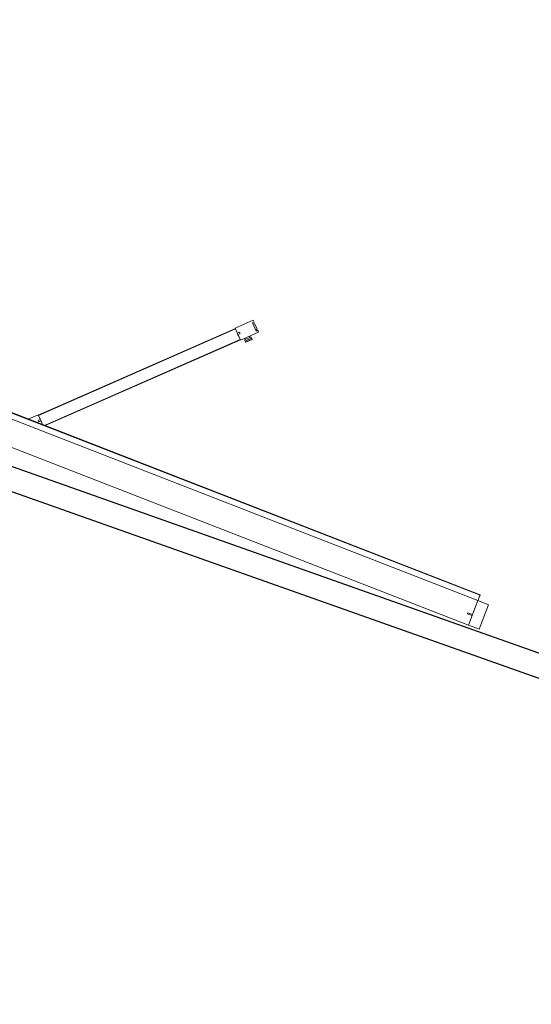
# Model space of a CAD drawing. Header units: millimetres. Extents: x 1512 to 2105, y 794 to 1149.
# Tile 239 of 256: x 1869.04 to 1871.01, y 877.26 to 881.06. Entities that reach past the tile are written whole.
import ezdxf

# ---------------------------------------------------------------- set-up
doc = ezdxf.new("R2010")
doc.units = ezdxf.units.MM
doc.layers.add('A-DOOR', color=31, linetype='Continuous', lineweight=9)
doc.layers.add('A-WALL', color=113, linetype='Continuous', lineweight=9)

# ---------------------------------------------------------------- blocks, each defined once
blk = doc.blocks.new('5-panel_Bi-fold_external_door_10806 - Type 1-V15-دوم')
at = {"layer": 'A-DOOR'}
for p, q in [((1.3827, 0.745), (1.3289, 0.6912)), ((1.3884, 0.7393), (1.3827, 0.745)), ((1.3834, 0.7343), (1.3884, 0.7393)), ((1.4074, 0.7103), (1.3834, 0.7343)), ((1.3912, 0.7354), (1.3868, 0.731)), ((1.4085, 0.7181), (1.3912, 0.7354)), ((1.3297, 0.6905), (0.7433, 0.1042)), ((1.3311, 0.6891), (0.7447, 0.1028)), ((1.3289, 0.6912), (1.3401, 0.6801)), ((1.3297, 0.6905), (1.3311, 0.6891)), ((1.3422, 0.6765), (1.3493, 0.6836)), ((1.3493, 0.6836), (1.3535, 0.6794)), ((1.3643, 0.6559), (1.418, 0.7096)), ((1.4069, 0.7165), (1.4085, 0.7181)), ((1.4103, 0.7131), (1.4069, 0.7165)), ((1.4124, 0.7153), (1.4074, 0.7103)), ((1.418, 0.7096), (1.4124, 0.7153)), ((1.3622, 0.658), (0.7797, 0.0755)), ((1.3636, 0.6566), (0.7825, 0.0755)), ((1.3401, 0.6801), (1.3422, 0.6765)), ((1.3429, 0.6773), (1.3472, 0.673)), ((1.3535, 0.6794), (1.3462, 0.672)), ((1.3462, 0.672), (1.3528, 0.6674)), ((1.3528, 0.6674), (1.3643, 0.6559)), ((1.3622, 0.658), (1.3636, 0.6566)), ((1.3775, 0.669), (1.381, 0.6655)), ((1.3785, 0.6629), (1.381, 0.6655)), ((1.3824, 0.659), (1.3785, 0.6629)), ((1.3943, 0.6788), (1.381, 0.6655)), ((1.4015, 0.6781), (1.3824, 0.659)), ((1.3833, 0.6581), (1.3824, 0.659)), ((1.3855, 0.6559), (1.3833, 0.6581)), ((1.3855, 0.6559), (1.4046, 0.675)), ((1.3855, 0.6559), (1.4046, 0.675)), ((1.3861, 0.6553), (1.3855, 0.6559)), ((1.3861, 0.6553), (1.4052, 0.6744)), ((1.3943, 0.6788), (1.3907, 0.6823)), ((1.3943, 0.6788), (1.3976, 0.682)), ((1.3976, 0.682), (1.4015, 0.6781)), ((1.4015, 0.6781), (1.4024, 0.6772)), ((1.4024, 0.6772), (1.4046, 0.675)), ((1.4046, 0.675), (1.4052, 0.6744)), ((0.7426, 0.1049), (0.7132, 0.0755)), ((0.7538, 0.0937), (0.7426, 0.1049)), ((0.7447, 0.1028), (0.7433, 0.1042)), ((0.7502, 0.0846), (0.7573, 0.0917)), ((0.7545, 0.0803), (0.7502, 0.0846)), ((0.7573, 0.0917), (0.7538, 0.0937)), ((0.7618, 0.0877), (0.7545, 0.0803)), ((0.7608, 0.0867), (0.7566, 0.0909)), ((0.7664, 0.0811), (0.7618, 0.0877)), ((0.772, 0.0755), (0.7664, 0.0811)), ((2.581, 0.0759), (-2.331, 0.0759)), ((2.581, 0.0737), (-2.331, 0.0737)), ((-2.331, 0.0516), (2.581, 0.0516)), ((2.581, 0.0759), (2.581, 0.0755)), ((2.581, 0.0755), (2.581, 0.0743)), ((2.581, 0.0743), (2.581, 0.0737)), ((2.581, 0.0737), (2.581, 0.0693)), ((2.581, 0.0693), (2.581, 0.0538)), ((2.581, 0.0538), (2.581, 0.0516)), ((2.581, 0.0516), (2.581, -0.05)), ((2.625, 0.0516), (2.581, 0.0516)), ((2.581, 0.0516), (2.581, -0.0065)), ((2.625, -0.05), (2.625, 0.0516)), ((2.562, -0.007), (2.562, -0.0097)), ((2.581, -0.0065), (2.5625, -0.0065)), ((2.5625, -0.0102), (2.581, -0.0102)), ((2.581, -0.0102), (2.581, -0.05)), ((-2.331, -0.05), (2.581, -0.05)), ((2.581, -0.05), (2.625, -0.05))]:
    blk.add_line(p, q, dxfattribs=at)
for centre, start, end in [((2.5625, -0.007), 90, 180), ((2.5625, -0.0097), 180, 270)]:
    blk.add_arc(centre, 0.0005, start, end, dxfattribs=at)

msp = doc.modelspace()

# ---------------------------------------------------------------- linework, layer by layer
at = {"layer": 'A-WALL', "lineweight": 25}
for p, q in [((1874.621, 877.3426), (1845.3798, 887.7186)), ((1845.3427, 887.6276), (1874.5928, 877.2586))]:
    msp.add_line(p, q, dxfattribs=at)

# ---------------------------------------------------------------- block references
at = {"layer": 'A-DOOR', "rotation": 338.7342659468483}
msp.add_blockref('5-panel_Bi-fold_external_door_10806 - Type 1-V15-دوم', (1868.3851, 879.7039), dxfattribs=at)

doc.saveas('drawing.dxf')
